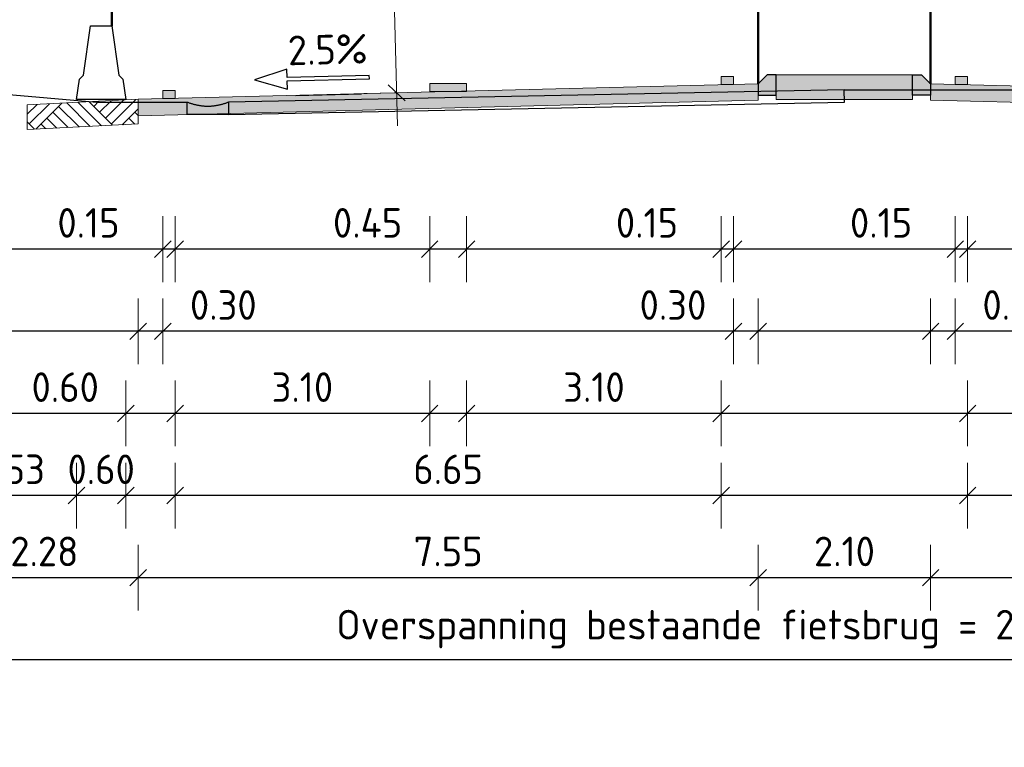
# Model space of a CAD drawing. Header units: metres. Extents: x 169741 to 171424, y 393147 to 407066.
# Tile 51 of 59: x 170750.51 to 170762.5, y 393426.6 to 393435.46. Entities that reach past the tile are written whole.
import ezdxf
from ezdxf.enums import TextEntityAlignment as Align

# ---------------------------------------------------------------- set-up
doc = ezdxf.new("R2010")
doc.units = ezdxf.units.M
doc.linetypes.add('NLCS-HIDDEN', pattern=[4, 2, -2])
doc.layers.get('0').update_dxf_attribs({"lineweight": 25})
doc.layers.get('Defpoints').update_dxf_attribs({"color": 211})
for name, color, linetype, lineweight in [('B-WE-KW-KUNSTWERK-S', 252, 'Continuous', 25), ('B-WE-VH-VERHARDING-GD', 252, 'Continuous', 25), ('N-WE-BV-GELEIDECONSTRUCTIE_GELEIDEBARRIER-SD-200', 210, 'Continuous', 25), ('N-WE-GR-MAAIVELD-A-200', 92, 'Continuous', 18), ('N-WE-GW-MAAIVELD-GD', 90, 'Continuous', 18), ('N-WE-VH-KANTOPSLUITING_TROTTOIRBAND_RWS-SD-200', 210, 'Continuous', 25), ('N-WE-VH-VERHARDING-GD', 7, 'Continuous', 18), ('N-WE-VH-VERHARDING-V-200', 253, 'Continuous', 18), ('N-WE-VH-VERKANTING-SD-200', 7, 'Continuous', 25), ('N-WE-VW-MARKERING-SD', 7, 'Continuous', 18), ('N-WE-VW-PVR-GD', 10, 'NLCS-HIDDEN', 50), ('X-XX-AL-M-200', 7, 'Continuous', 18)]:
    doc.layers.add(name, color=color, linetype=linetype, lineweight=lineweight)
doc.layers.add('X-XX-AL-HULPLIJN-GD', color=30, linetype='Continuous', lineweight=25, plot=False)
doc.styles.add('NLCS-ISO', font='NLCS-ISO.ttf')
doc.styles.add('NLCS-ISO-M200-T18', font='NLCS-ISO.ttf', dxfattribs={"height": 0.36})
doc.styles.get("Standard").update_dxf_attribs({"font": 'NLCS-ISO.ttf'})
doc.dimstyles.new('NLCS-M200-T18-SCHRAP_L2_H1', dxfattribs={"dimscale": 0.2, "dimtxt": 2.5, "dimasz": 1.008, "dimexe": 2, "dimexo": 2, "dimgap": 0.7, "dimtad": 1, "dimzin": 0, "dimdsep": 46, "dimtxsty": 'NLCS-ISO-M200-T18', "dimblk": 'OBLIQUE', "dimcen": 2.5, "dimdle": 2, "dimclrd": 256, "dimclre": 256, "dimclrt": 256, "dimadec": 1, "dimazin": 0, "dimtfac": 1, "dimtdec": 3, "dimtofl": 0, "dimtmove": 0, "dimatfit": 3, "dimldrblk": 'OBLIQUE', "dimfxl": 2, "dimfxlon": 1, "dimtfillclr": 256, "dimtolj": 1, "dimtzin": 0, "dimlwd": -1, "dimlwe": -1, "dimarcsym": 0})

# ---------------------------------------------------------------- blocks, each defined once
blk = doc.blocks.new('_Oblique')
at = {"color": 0, "linetype": 'ByBlock', "lineweight": -2}
blk.add_line((-0.5, -0.5), (0.5, 0.5), dxfattribs=at)
blk = doc.blocks.new('*D252')
at = {"layer": 'Defpoints', "color": 0, "transparency": 16777216}
for p in [(170762.051, 393434.665), (170770.838, 393434.542), (170770.838, 393429.662)]:
    blk.add_point(p, dxfattribs=at)
at = {"layer": 'X-XX-AL-M-200', "transparency": 16777216}
for p, q in [((170762.051, 393430.062), (170762.051, 393429.262)), ((170770.838, 393430.062), (170770.838, 393429.262)), ((170761.651, 393429.662), (170771.238, 393429.662))]:
    blk.add_line(p, q, dxfattribs=at)
at = {"layer": 'X-XX-AL-M-200', "transparency": 16777216, "xscale": 0.2016, "yscale": 0.2016, "zscale": 0.2016, "rotation": 180}
blk.add_blockref('_Oblique', (170762.051, 393429.662), dxfattribs=at)
at = {"layer": 'X-XX-AL-M-200', "transparency": 16777216, "xscale": 0.2016, "yscale": 0.2016, "zscale": 0.2016}
blk.add_blockref('_Oblique', (170770.838, 393429.662), dxfattribs=at)
at = {"layer": 'X-XX-AL-M-200', "transparency": 16777216, "insert": (170766.444, 393429.982), "char_height": 0.36, "attachment_point": 5, "style": 'NLCS-ISO-M200-T18'}
blk.add_mtext('\\A1;8.79', dxfattribs=at)
blk = doc.blocks.new('*D253')
at = {"layer": 'Defpoints', "color": 0, "transparency": 16777216}
for p in [(170761.601, 393434.675), (170771.317, 393434.432), (170771.317, 393428.662)]:
    blk.add_point(p, dxfattribs=at)
at = {"layer": 'X-XX-AL-M-200', "transparency": 16777216}
for p, q in [((170761.601, 393429.062), (170761.601, 393428.262)), ((170771.317, 393429.062), (170771.317, 393428.262)), ((170761.201, 393428.662), (170771.717, 393428.662))]:
    blk.add_line(p, q, dxfattribs=at)
at = {"layer": 'X-XX-AL-M-200', "transparency": 16777216, "xscale": 0.2016, "yscale": 0.2016, "zscale": 0.2016, "rotation": 180}
blk.add_blockref('_Oblique', (170761.601, 393428.662), dxfattribs=at)
at = {"layer": 'X-XX-AL-M-200', "transparency": 16777216, "xscale": 0.2016, "yscale": 0.2016, "zscale": 0.2016}
blk.add_blockref('_Oblique', (170771.317, 393428.662), dxfattribs=at)
at = {"layer": 'X-XX-AL-M-200', "transparency": 16777216, "insert": (170766.459, 393428.982), "char_height": 0.36, "attachment_point": 5, "style": 'NLCS-ISO-M200-T18'}
blk.add_mtext('\\A1;9.72', dxfattribs=at)
blk = doc.blocks.new('*D254')
at = {"layer": 'Defpoints', "color": 0, "transparency": 16777216}
for p in [(170761.601, 393434.675), (170761.901, 393434.667), (170761.901, 393431.662)]:
    blk.add_point(p, dxfattribs=at)
at = {"layer": 'X-XX-AL-M-200', "transparency": 16777216}
for p, q in [((170761.601, 393432.062), (170761.601, 393431.262)), ((170761.901, 393432.062), (170761.901, 393431.262)), ((170761.201, 393431.662), (170761.901, 393431.662)), ((170761.901, 393431.662), (170763.174, 393431.662))]:
    blk.add_line(p, q, dxfattribs=at)
at = {"layer": 'X-XX-AL-M-200', "transparency": 16777216, "xscale": 0.2016, "yscale": 0.2016, "zscale": 0.2016, "rotation": 180}
blk.add_blockref('_Oblique', (170761.601, 393431.662), dxfattribs=at)
at = {"layer": 'X-XX-AL-M-200', "transparency": 16777216, "xscale": 0.2016, "yscale": 0.2016, "zscale": 0.2016}
blk.add_blockref('_Oblique', (170761.901, 393431.662), dxfattribs=at)
at = {"layer": 'X-XX-AL-M-200', "transparency": 16777216, "insert": (170762.638, 393431.982), "char_height": 0.36, "attachment_point": 5, "style": 'NLCS-ISO-M200-T18'}
blk.add_mtext('\\A1;0.30', dxfattribs=at)
blk = doc.blocks.new('*D258')
at = {"layer": 'Defpoints', "color": 0, "transparency": 16777216}
for p in [(170744.248, 393439.072), (170773.568, 393439.072), (170773.568, 393427.662)]:
    blk.add_point(p, dxfattribs=at)
at = {"layer": 'X-XX-AL-M-200', "transparency": 16777216}
for p, q in [((170744.248, 393428.062), (170744.248, 393427.262)), ((170773.568, 393428.062), (170773.568, 393427.262)), ((170743.848, 393427.662), (170773.968, 393427.662))]:
    blk.add_line(p, q, dxfattribs=at)
at = {"layer": 'X-XX-AL-M-200', "transparency": 16777216, "xscale": 0.2016, "yscale": 0.2016, "zscale": 0.2016, "rotation": 180}
blk.add_blockref('_Oblique', (170744.248, 393427.662), dxfattribs=at)
at = {"layer": 'X-XX-AL-M-200', "transparency": 16777216, "xscale": 0.2016, "yscale": 0.2016, "zscale": 0.2016}
blk.add_blockref('_Oblique', (170773.568, 393427.662), dxfattribs=at)
at = {"layer": 'X-XX-AL-M-200', "transparency": 16777216, "insert": (170758.908, 393428.036), "char_height": 0.36, "attachment_point": 5, "style": 'NLCS-ISO-M200-T18'}
blk.add_mtext('\\A1;Overspanning bestaande fietsbrug = 29.32', dxfattribs=at)
blk = doc.blocks.new('*D259')
at = {"layer": 'Defpoints', "color": 0, "transparency": 16777216}
for p in [(170759.501, 393434.675), (170761.601, 393434.675), (170759.501, 393428.662)]:
    blk.add_point(p, dxfattribs=at)
at = {"layer": 'X-XX-AL-M-200', "transparency": 16777216}
for p, q in [((170759.501, 393429.062), (170759.501, 393428.262)), ((170761.601, 393429.062), (170761.601, 393428.262)), ((170762.001, 393428.662), (170759.101, 393428.662))]:
    blk.add_line(p, q, dxfattribs=at)
at = {"layer": 'X-XX-AL-M-200', "transparency": 16777216, "xscale": 0.2016, "yscale": 0.2016, "zscale": 0.2016, "rotation": 180}
blk.add_blockref('_Oblique', (170759.501, 393428.662), dxfattribs=at)
at = {"layer": 'X-XX-AL-M-200', "transparency": 16777216, "xscale": 0.2016, "yscale": 0.2016, "zscale": 0.2016}
blk.add_blockref('_Oblique', (170761.601, 393428.662), dxfattribs=at)
at = {"layer": 'X-XX-AL-M-200', "transparency": 16777216, "insert": (170760.551, 393428.982), "char_height": 0.36, "attachment_point": 5, "style": 'NLCS-ISO-M200-T18'}
blk.add_mtext('\\A1;2.10', dxfattribs=at)
blk = doc.blocks.new('markering_015')
blk.add_hatch(color=256).paths.add_polyline_path([(0.075, 0), (0.075, 0.02), (-0.075, 0.02), (-0.075, 0)])
blk.add_lwpolyline([(0.075, 0), (0.075, 0.02), (-0.075, 0.02), (-0.075, 0)], close=True)
blk = doc.blocks.new('*D260')
at = {"layer": 'Defpoints', "color": 0, "transparency": 16777216}
for p in [(170761.901, 393434.667), (170762.051, 393434.664), (170761.901, 393432.662)]:
    blk.add_point(p, dxfattribs=at)
at = {"layer": 'X-XX-AL-M-200', "transparency": 16777216}
for p, q in [((170761.901, 393433.062), (170761.901, 393432.262)), ((170762.051, 393433.062), (170762.051, 393432.262)), ((170761.901, 393432.662), (170760.497, 393432.662)), ((170762.051, 393432.662), (170762.252, 393432.662))]:
    blk.add_line(p, q, dxfattribs=at)
at = {"layer": 'X-XX-AL-M-200', "transparency": 16777216, "xscale": 0.2016, "yscale": 0.2016, "zscale": 0.2016}
blk.add_blockref('_Oblique', (170761.901, 393432.662), dxfattribs=at)
at = {"layer": 'X-XX-AL-M-200', "transparency": 16777216, "xscale": 0.2016, "yscale": 0.2016, "zscale": 0.2016, "rotation": 180}
blk.add_blockref('_Oblique', (170762.051, 393432.662), dxfattribs=at)
at = {"layer": 'X-XX-AL-M-200', "transparency": 16777216, "insert": (170760.997, 393432.982), "char_height": 0.36, "attachment_point": 5, "style": 'NLCS-ISO-M200-T18'}
blk.add_mtext('\\A1;0.15', dxfattribs=at)
blk = doc.blocks.new('*D261')
at = {"layer": 'Defpoints', "color": 0, "transparency": 16777216}
for p in [(170762.051, 393434.665), (170765.001, 393434.688), (170765.001, 393430.662)]:
    blk.add_point(p, dxfattribs=at)
at = {"layer": 'X-XX-AL-M-200', "transparency": 16777216}
for p, q in [((170762.051, 393431.062), (170762.051, 393430.262)), ((170765.001, 393431.062), (170765.001, 393430.262)), ((170761.651, 393430.662), (170765.401, 393430.662))]:
    blk.add_line(p, q, dxfattribs=at)
at = {"layer": 'X-XX-AL-M-200', "transparency": 16777216, "xscale": 0.2016, "yscale": 0.2016, "zscale": 0.2016, "rotation": 180}
blk.add_blockref('_Oblique', (170762.051, 393430.662), dxfattribs=at)
at = {"layer": 'X-XX-AL-M-200', "transparency": 16777216, "xscale": 0.2016, "yscale": 0.2016, "zscale": 0.2016}
blk.add_blockref('_Oblique', (170765.001, 393430.662), dxfattribs=at)
at = {"layer": 'X-XX-AL-M-200', "transparency": 16777216, "insert": (170763.526, 393430.982), "char_height": 0.36, "attachment_point": 5, "style": 'NLCS-ISO-M200-T18'}
blk.add_mtext('\\A1;2.95', dxfattribs=at)
blk = doc.blocks.new('*D191')
at = {"layer": 'Defpoints', "color": 0, "transparency": 16777216}
for p in [(170755.501, 393434.584), (170755.951, 393434.584), (170755.951, 393432.662)]:
    blk.add_point(p, dxfattribs=at)
at = {"layer": 'X-XX-AL-M-200', "transparency": 16777216}
for p, q in [((170755.501, 393433.062), (170755.501, 393432.262)), ((170755.951, 393433.062), (170755.951, 393432.262)), ((170755.501, 393432.662), (170754.191, 393432.662)), ((170755.951, 393432.662), (170755.101, 393432.662))]:
    blk.add_line(p, q, dxfattribs=at)
at = {"layer": 'X-XX-AL-M-200', "transparency": 16777216, "xscale": 0.2016, "yscale": 0.2016, "zscale": 0.2016, "rotation": 180}
blk.add_blockref('_Oblique', (170755.501, 393432.662), dxfattribs=at)
at = {"layer": 'X-XX-AL-M-200', "transparency": 16777216, "xscale": 0.2016, "yscale": 0.2016, "zscale": 0.2016}
blk.add_blockref('_Oblique', (170755.951, 393432.662), dxfattribs=at)
at = {"layer": 'X-XX-AL-M-200', "transparency": 16777216, "insert": (170754.745, 393432.982), "char_height": 0.36, "attachment_point": 5, "style": 'NLCS-ISO-M200-T18'}
blk.add_mtext('\\A1;0.45', dxfattribs=at)
blk = doc.blocks.new('*D192')
at = {"layer": 'Defpoints', "color": 0, "transparency": 16777216}
for p in [(170752.251, 393434.495), (170752.401, 393434.495), (170752.251, 393432.662)]:
    blk.add_point(p, dxfattribs=at)
at = {"layer": 'X-XX-AL-M-200', "transparency": 16777216}
for p, q in [((170752.251, 393433.062), (170752.251, 393432.262)), ((170752.401, 393433.062), (170752.401, 393432.262)), ((170752.251, 393432.662), (170750.847, 393432.662)), ((170752.401, 393432.662), (170752.602, 393432.662))]:
    blk.add_line(p, q, dxfattribs=at)
at = {"layer": 'X-XX-AL-M-200', "transparency": 16777216, "xscale": 0.2016, "yscale": 0.2016, "zscale": 0.2016}
blk.add_blockref('_Oblique', (170752.251, 393432.662), dxfattribs=at)
at = {"layer": 'X-XX-AL-M-200', "transparency": 16777216, "xscale": 0.2016, "yscale": 0.2016, "zscale": 0.2016, "rotation": 180}
blk.add_blockref('_Oblique', (170752.401, 393432.662), dxfattribs=at)
at = {"layer": 'X-XX-AL-M-200', "transparency": 16777216, "insert": (170751.347, 393432.982), "char_height": 0.36, "attachment_point": 5, "style": 'NLCS-ISO-M200-T18'}
blk.add_mtext('\\A1;0.15', dxfattribs=at)
blk = doc.blocks.new('*D193')
at = {"layer": 'Defpoints', "color": 0, "transparency": 16777216}
for p in [(170751.801, 393434.475), (170752.401, 393434.495), (170752.401, 393430.662)]:
    blk.add_point(p, dxfattribs=at)
at = {"layer": 'X-XX-AL-M-200', "transparency": 16777216}
for p, q in [((170751.801, 393431.062), (170751.801, 393430.262)), ((170752.401, 393431.062), (170752.401, 393430.262)), ((170751.801, 393430.662), (170750.527, 393430.662)), ((170752.401, 393430.662), (170751.401, 393430.662))]:
    blk.add_line(p, q, dxfattribs=at)
at = {"layer": 'X-XX-AL-M-200', "transparency": 16777216, "xscale": 0.2016, "yscale": 0.2016, "zscale": 0.2016, "rotation": 180}
blk.add_blockref('_Oblique', (170751.801, 393430.662), dxfattribs=at)
at = {"layer": 'X-XX-AL-M-200', "transparency": 16777216, "xscale": 0.2016, "yscale": 0.2016, "zscale": 0.2016}
blk.add_blockref('_Oblique', (170752.401, 393430.662), dxfattribs=at)
at = {"layer": 'X-XX-AL-M-200', "transparency": 16777216, "insert": (170751.063, 393430.982), "char_height": 0.36, "attachment_point": 5, "style": 'NLCS-ISO-M200-T18'}
blk.add_mtext('\\A1;0.60', dxfattribs=at)
blk = doc.blocks.new('*D194')
at = {"layer": 'Defpoints', "color": 0, "transparency": 16777216}
for p in [(170759.051, 393434.667), (170752.401, 393434.495), (170752.401, 393429.662)]:
    blk.add_point(p, dxfattribs=at)
at = {"layer": 'X-XX-AL-M-200', "transparency": 16777216}
for p, q in [((170752.401, 393430.062), (170752.401, 393429.262)), ((170759.051, 393430.062), (170759.051, 393429.262)), ((170759.451, 393429.662), (170752.001, 393429.662))]:
    blk.add_line(p, q, dxfattribs=at)
at = {"layer": 'X-XX-AL-M-200', "transparency": 16777216, "xscale": 0.2016, "yscale": 0.2016, "zscale": 0.2016, "rotation": 180}
blk.add_blockref('_Oblique', (170752.401, 393429.662), dxfattribs=at)
at = {"layer": 'X-XX-AL-M-200', "transparency": 16777216, "xscale": 0.2016, "yscale": 0.2016, "zscale": 0.2016}
blk.add_blockref('_Oblique', (170759.051, 393429.662), dxfattribs=at)
at = {"layer": 'X-XX-AL-M-200', "transparency": 16777216, "insert": (170755.726, 393429.982), "char_height": 0.36, "attachment_point": 5, "style": 'NLCS-ISO-M200-T18'}
blk.add_mtext('\\A1;6.65', dxfattribs=at)
blk = doc.blocks.new('*D195')
at = {"layer": 'Defpoints', "color": 0, "transparency": 16777216}
for p in [(170759.501, 393434.675), (170751.951, 393434.486), (170751.951, 393428.662)]:
    blk.add_point(p, dxfattribs=at)
at = {"layer": 'X-XX-AL-M-200', "transparency": 16777216}
for p, q in [((170751.951, 393429.062), (170751.951, 393428.262)), ((170759.501, 393429.062), (170759.501, 393428.262)), ((170759.901, 393428.662), (170751.551, 393428.662))]:
    blk.add_line(p, q, dxfattribs=at)
at = {"layer": 'X-XX-AL-M-200', "transparency": 16777216, "xscale": 0.2016, "yscale": 0.2016, "zscale": 0.2016, "rotation": 180}
blk.add_blockref('_Oblique', (170751.951, 393428.662), dxfattribs=at)
at = {"layer": 'X-XX-AL-M-200', "transparency": 16777216, "xscale": 0.2016, "yscale": 0.2016, "zscale": 0.2016}
blk.add_blockref('_Oblique', (170759.501, 393428.662), dxfattribs=at)
at = {"layer": 'X-XX-AL-M-200', "transparency": 16777216, "insert": (170755.726, 393428.982), "char_height": 0.36, "attachment_point": 5, "style": 'NLCS-ISO-M200-T18'}
blk.add_mtext('\\A1;7.55', dxfattribs=at)
blk = doc.blocks.new('*D196')
at = {"layer": 'Defpoints', "color": 0, "transparency": 16777216}
for p in [(170755.951, 393434.587), (170759.051, 393434.667), (170755.951, 393430.662)]:
    blk.add_point(p, dxfattribs=at)
at = {"layer": 'X-XX-AL-M-200', "transparency": 16777216}
for p, q in [((170755.951, 393431.062), (170755.951, 393430.262)), ((170759.051, 393431.062), (170759.051, 393430.262)), ((170759.451, 393430.662), (170755.551, 393430.662))]:
    blk.add_line(p, q, dxfattribs=at)
at = {"layer": 'X-XX-AL-M-200', "transparency": 16777216, "xscale": 0.2016, "yscale": 0.2016, "zscale": 0.2016, "rotation": 180}
blk.add_blockref('_Oblique', (170755.951, 393430.662), dxfattribs=at)
at = {"layer": 'X-XX-AL-M-200', "transparency": 16777216, "xscale": 0.2016, "yscale": 0.2016, "zscale": 0.2016}
blk.add_blockref('_Oblique', (170759.051, 393430.662), dxfattribs=at)
at = {"layer": 'X-XX-AL-M-200', "transparency": 16777216, "insert": (170757.501, 393430.982), "char_height": 0.36, "attachment_point": 5, "style": 'NLCS-ISO-M200-T18'}
blk.add_mtext('\\A1;3.10', dxfattribs=at)
blk = doc.blocks.new('*D197')
at = {"layer": 'Defpoints', "color": 0, "transparency": 16777216}
for p in [(170755.501, 393434.584), (170752.401, 393434.495), (170752.401, 393430.662)]:
    blk.add_point(p, dxfattribs=at)
at = {"layer": 'X-XX-AL-M-200', "transparency": 16777216}
for p, q in [((170752.401, 393431.062), (170752.401, 393430.262)), ((170755.501, 393431.062), (170755.501, 393430.262)), ((170755.901, 393430.662), (170752.001, 393430.662))]:
    blk.add_line(p, q, dxfattribs=at)
at = {"layer": 'X-XX-AL-M-200', "transparency": 16777216, "xscale": 0.2016, "yscale": 0.2016, "zscale": 0.2016, "rotation": 180}
blk.add_blockref('_Oblique', (170752.401, 393430.662), dxfattribs=at)
at = {"layer": 'X-XX-AL-M-200', "transparency": 16777216, "xscale": 0.2016, "yscale": 0.2016, "zscale": 0.2016}
blk.add_blockref('_Oblique', (170755.501, 393430.662), dxfattribs=at)
at = {"layer": 'X-XX-AL-M-200', "transparency": 16777216, "insert": (170753.951, 393430.982), "char_height": 0.36, "attachment_point": 5, "style": 'NLCS-ISO-M200-T18'}
blk.add_mtext('\\A1;3.10', dxfattribs=at)
blk = doc.blocks.new('*D198')
at = {"layer": 'Defpoints', "color": 0, "transparency": 16777216}
for p in [(170751.951, 393434.486), (170752.251, 393434.495), (170751.951, 393431.662)]:
    blk.add_point(p, dxfattribs=at)
at = {"layer": 'X-XX-AL-M-200', "transparency": 16777216}
for p, q in [((170751.951, 393432.062), (170751.951, 393431.262)), ((170752.251, 393432.062), (170752.251, 393431.262)), ((170751.951, 393431.662), (170752.651, 393431.662)), ((170752.251, 393431.662), (170753.524, 393431.662))]:
    blk.add_line(p, q, dxfattribs=at)
at = {"layer": 'X-XX-AL-M-200', "transparency": 16777216, "xscale": 0.2016, "yscale": 0.2016, "zscale": 0.2016, "rotation": 180}
blk.add_blockref('_Oblique', (170751.951, 393431.662), dxfattribs=at)
at = {"layer": 'X-XX-AL-M-200', "transparency": 16777216, "xscale": 0.2016, "yscale": 0.2016, "zscale": 0.2016}
blk.add_blockref('_Oblique', (170752.251, 393431.662), dxfattribs=at)
at = {"layer": 'X-XX-AL-M-200', "transparency": 16777216, "insert": (170752.988, 393431.982), "char_height": 0.36, "attachment_point": 5, "style": 'NLCS-ISO-M200-T18'}
blk.add_mtext('\\A1;0.30', dxfattribs=at)
blk = doc.blocks.new('*U71')
at = {"flags": 128}
blk.add_lwpolyline([(-2.5, 1.1), (2.5, 1.1), (2.5, 1.6), (4.5, 1), (2.5, 0.4), (2.5, 0.9), (-2.5, 0.9)], close=True, dxfattribs=at)
at = {"layer": 'Defpoints', "flags": 128}
blk.add_lwpolyline([(2, 0), (-2, 0)], dxfattribs=at)
at = {"style": 'NLCS-ISO'}
blk.add_attdef('HELLING', text='', height=1.8, dxfattribs=at).set_placement((0, 1.3), align=Align.BOTTOM_CENTER)
blk = doc.blocks.new('SBV-GC_GLB_AB_STEPBARRIER_030-D')
at = {"flags": 128}
blk.add_lwpolyline([(0, 0.9), (-0.129, 0.9), (-0.214, 0.3), (-0.264, 0.25), (-0.3, 0), (0, 0), (0.3, 0), (0.264, 0.25), (0.214, 0.3), (0.129, 0.9)], close=True, dxfattribs=at)
at = {"flags": 1}
for tag, p in [('LEFTPOINT', (-0.3, 0)), ('RIGHTPOINT', (0.3, 0))]:
    blk.add_attdef(tag, p, '', height=0.025, dxfattribs=at)
blk = doc.blocks.new('N-SVH-KANTOPSLUITING_RWS_110 220X250-D')
h = blk.add_hatch(color=8)
h.dxf.hatch_style = 1
h.paths.add_polyline_path([(0, 0), (-0.11, 0), (-0.22, -0.11), (-0.22, -0.25), (0, -0.25)])
at = {"flags": 128}
blk.add_lwpolyline([(-0.22, -0.25), (0, -0.25), (0, 0), (-0.11, 0), (-0.22, -0.11)], close=True, dxfattribs=at)
blk = doc.blocks.new('markering_045')
blk.add_hatch(color=256).paths.add_polyline_path([(0.225, 0), (0.225, 0.02), (-0.225, 0.02), (-0.225, 0)])
blk.add_lwpolyline([(0.225, 0), (0.225, 0.02), (-0.225, 0.02), (-0.225, 0)], close=True)
blk = doc.blocks.new('*D200')
at = {"layer": 'Defpoints', "color": 0, "transparency": 16777216}
for p in [(170759.051, 393434.667), (170759.201, 393434.664), (170759.051, 393432.662)]:
    blk.add_point(p, dxfattribs=at)
at = {"layer": 'X-XX-AL-M-200', "transparency": 16777216}
for p, q in [((170759.051, 393433.062), (170759.051, 393432.262)), ((170759.201, 393433.062), (170759.201, 393432.262)), ((170759.051, 393432.662), (170757.647, 393432.662)), ((170759.201, 393432.662), (170759.402, 393432.662))]:
    blk.add_line(p, q, dxfattribs=at)
at = {"layer": 'X-XX-AL-M-200', "transparency": 16777216, "xscale": 0.2016, "yscale": 0.2016, "zscale": 0.2016}
blk.add_blockref('_Oblique', (170759.051, 393432.662), dxfattribs=at)
at = {"layer": 'X-XX-AL-M-200', "transparency": 16777216, "xscale": 0.2016, "yscale": 0.2016, "zscale": 0.2016, "rotation": 180}
blk.add_blockref('_Oblique', (170759.201, 393432.662), dxfattribs=at)
at = {"layer": 'X-XX-AL-M-200', "transparency": 16777216, "insert": (170758.147, 393432.982), "char_height": 0.36, "attachment_point": 5, "style": 'NLCS-ISO-M200-T18'}
blk.add_mtext('\\A1;0.15', dxfattribs=at)
blk = doc.blocks.new('*D201')
at = {"layer": 'Defpoints', "color": 0, "transparency": 16777216}
for p in [(170759.201, 393434.665), (170759.501, 393434.675), (170759.501, 393431.662)]:
    blk.add_point(p, dxfattribs=at)
at = {"layer": 'X-XX-AL-M-200', "transparency": 16777216}
for p, q in [((170759.201, 393432.062), (170759.201, 393431.262)), ((170759.501, 393432.062), (170759.501, 393431.262)), ((170759.201, 393431.662), (170757.927, 393431.662)), ((170759.501, 393431.662), (170758.801, 393431.662))]:
    blk.add_line(p, q, dxfattribs=at)
at = {"layer": 'X-XX-AL-M-200', "transparency": 16777216, "xscale": 0.2016, "yscale": 0.2016, "zscale": 0.2016, "rotation": 180}
blk.add_blockref('_Oblique', (170759.201, 393431.662), dxfattribs=at)
at = {"layer": 'X-XX-AL-M-200', "transparency": 16777216, "xscale": 0.2016, "yscale": 0.2016, "zscale": 0.2016}
blk.add_blockref('_Oblique', (170759.501, 393431.662), dxfattribs=at)
at = {"layer": 'X-XX-AL-M-200', "transparency": 16777216, "insert": (170758.463, 393431.982), "char_height": 0.36, "attachment_point": 5, "style": 'NLCS-ISO-M200-T18'}
blk.add_mtext('\\A1;0.30', dxfattribs=at)
blk = doc.blocks.new('*D203')
at = {"layer": 'Defpoints', "color": 0, "transparency": 16777216}
for p in [(170754.983, 393439.163), (170755.092, 393439.166), (170755.207, 393434.568)]:
    blk.add_point(p, dxfattribs=at)
at = {"layer": 'X-XX-AL-M-200', "transparency": 16777216}
for p, q in [((170755.108, 393434.165), (170754.973, 393439.563)), ((170754.983, 393439.163), (170754.583, 393439.153)), ((170755.098, 393434.565), (170754.698, 393434.555))]:
    blk.add_line(p, q, dxfattribs=at)
at = {"layer": 'X-XX-AL-M-200', "transparency": 16777216, "xscale": 0.2016, "yscale": 0.2016, "zscale": 0.2016}
for p, rotation in [((170754.983, 393439.163), 91.43209618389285), ((170755.098, 393434.565), 271.4320961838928)]:
    blk.add_blockref('_Oblique', p, dxfattribs=dict(at, rotation=rotation))
at = {"layer": 'X-XX-AL-M-200', "transparency": 16777216, "insert": (170755.36, 393436.872), "char_height": 0.36, "attachment_point": 5, "rotation": 271.4321, "style": 'NLCS-ISO-M200-T18'}
blk.add_mtext('\\A1;4.60', dxfattribs=at)
blk = doc.blocks.new('*D205')
at = {"layer": 'Defpoints', "color": 0, "transparency": 16777216}
for p in [(170749.668, 393434.603), (170751.201, 393434.482), (170751.201, 393429.662)]:
    blk.add_point(p, dxfattribs=at)
at = {"layer": 'X-XX-AL-M-200', "transparency": 16777216}
for p, q in [((170749.668, 393430.062), (170749.668, 393429.262)), ((170751.201, 393430.062), (170751.201, 393429.262)), ((170749.268, 393429.662), (170751.601, 393429.662))]:
    blk.add_line(p, q, dxfattribs=at)
at = {"layer": 'X-XX-AL-M-200', "transparency": 16777216, "xscale": 0.2016, "yscale": 0.2016, "zscale": 0.2016, "rotation": 180}
blk.add_blockref('_Oblique', (170749.668, 393429.662), dxfattribs=at)
at = {"layer": 'X-XX-AL-M-200', "transparency": 16777216, "xscale": 0.2016, "yscale": 0.2016, "zscale": 0.2016}
blk.add_blockref('_Oblique', (170751.201, 393429.662), dxfattribs=at)
at = {"layer": 'X-XX-AL-M-200', "transparency": 16777216, "insert": (170750.434, 393429.982), "char_height": 0.36, "attachment_point": 5, "style": 'NLCS-ISO-M200-T18'}
blk.add_mtext('\\A1;1.53', dxfattribs=at)
blk = doc.blocks.new('*D206')
at = {"layer": 'Defpoints', "color": 0, "transparency": 16777216}
for p in [(170751.201, 393434.482), (170751.801, 393434.482), (170751.201, 393429.662)]:
    blk.add_point(p, dxfattribs=at)
at = {"layer": 'X-XX-AL-M-200', "transparency": 16777216}
for p, q in [((170751.201, 393430.062), (170751.201, 393429.262)), ((170751.801, 393430.062), (170751.801, 393429.262)), ((170752.201, 393429.662), (170750.801, 393429.662))]:
    blk.add_line(p, q, dxfattribs=at)
at = {"layer": 'X-XX-AL-M-200', "transparency": 16777216, "xscale": 0.2016, "yscale": 0.2016, "zscale": 0.2016, "rotation": 180}
blk.add_blockref('_Oblique', (170751.201, 393429.662), dxfattribs=at)
at = {"layer": 'X-XX-AL-M-200', "transparency": 16777216, "xscale": 0.2016, "yscale": 0.2016, "zscale": 0.2016}
blk.add_blockref('_Oblique', (170751.801, 393429.662), dxfattribs=at)
at = {"layer": 'X-XX-AL-M-200', "transparency": 16777216, "insert": (170751.501, 393429.982), "char_height": 0.36, "attachment_point": 5, "style": 'NLCS-ISO-M200-T18'}
blk.add_mtext('\\A1;0.60', dxfattribs=at)
blk = doc.blocks.new('*D207')
at = {"layer": 'Defpoints', "color": 0, "transparency": 16777216}
for p in [(170749.668, 393434.603), (170751.951, 393434.486), (170749.668, 393428.662)]:
    blk.add_point(p, dxfattribs=at)
at = {"layer": 'X-XX-AL-M-200', "transparency": 16777216}
for p, q in [((170749.668, 393429.062), (170749.668, 393428.262)), ((170751.951, 393429.062), (170751.951, 393428.262)), ((170752.351, 393428.662), (170749.268, 393428.662))]:
    blk.add_line(p, q, dxfattribs=at)
at = {"layer": 'X-XX-AL-M-200', "transparency": 16777216, "xscale": 0.2016, "yscale": 0.2016, "zscale": 0.2016, "rotation": 180}
blk.add_blockref('_Oblique', (170749.668, 393428.662), dxfattribs=at)
at = {"layer": 'X-XX-AL-M-200', "transparency": 16777216, "xscale": 0.2016, "yscale": 0.2016, "zscale": 0.2016}
blk.add_blockref('_Oblique', (170751.951, 393428.662), dxfattribs=at)
at = {"layer": 'X-XX-AL-M-200', "transparency": 16777216, "insert": (170750.809, 393428.982), "char_height": 0.36, "attachment_point": 5, "style": 'NLCS-ISO-M200-T18'}
blk.add_mtext('\\A1;2.28', dxfattribs=at)
blk = doc.blocks.new('Bestaande fietsbrug Uden')
at = {"layer": 'B-WE-VH-VERHARDING-GD', "color": 0}
for p, q in [((15.317, 0.15), (13.217, 0.15)), ((15.314, 0), (15.317, 0.15)), ((15.317, 0.15), (22.815, 0)), ((26.197, 0.15), (24.415, 0)), ((22.812, -0.15), (15.314, 0)), ((22.815, 0), (22.812, -0.15)), ((24.415, 0), (23.315, 0)), ((22.815, 0), (22.812, -0.15)), ((22.823, -0.003), (22.815, 0)), ((22.831, -0.006), (22.823, -0.003)), ((22.839, -0.009), (22.831, -0.006)), ((22.847, -0.012), (22.839, -0.009)), ((22.854, -0.014), (22.847, -0.012)), ((22.862, -0.017), (22.854, -0.014)), ((22.87, -0.019), (22.862, -0.017)), ((22.878, -0.022), (22.87, -0.019)), ((22.886, -0.024), (22.878, -0.022)), ((22.893, -0.026), (22.886, -0.024)), ((22.901, -0.028), (22.893, -0.026)), ((22.909, -0.03), (22.901, -0.028)), ((22.917, -0.032), (22.909, -0.03)), ((22.925, -0.034), (22.917, -0.032)), ((22.932, -0.036), (22.925, -0.034)), ((22.94, -0.037), (22.932, -0.036)), ((22.948, -0.039), (22.94, -0.037)), ((22.956, -0.04), (22.948, -0.039)), ((22.964, -0.042), (22.956, -0.04)), ((22.972, -0.043), (22.964, -0.042)), ((22.979, -0.044), (22.972, -0.043)), ((22.987, -0.045), (22.979, -0.044)), ((22.995, -0.046), (22.987, -0.045)), ((23.003, -0.047), (22.995, -0.046)), ((23.011, -0.048), (23.003, -0.047)), ((23.018, -0.048), (23.011, -0.048)), ((23.026, -0.049), (23.018, -0.048)), ((23.034, -0.049), (23.026, -0.049)), ((23.042, -0.049), (23.034, -0.049)), ((23.05, -0.05), (23.042, -0.049)), ((23.057, -0.05), (23.05, -0.05)), ((23.065, -0.05), (23.057, -0.05)), ((23.073, -0.05), (23.065, -0.05)), ((23.081, -0.05), (23.073, -0.05)), ((23.089, -0.049), (23.081, -0.05)), ((23.097, -0.049), (23.089, -0.049)), ((23.104, -0.049), (23.097, -0.049)), ((23.112, -0.048), (23.104, -0.049)), ((23.12, -0.048), (23.112, -0.048)), ((23.128, -0.047), (23.12, -0.048)), ((23.136, -0.046), (23.128, -0.047)), ((23.143, -0.045), (23.136, -0.046)), ((23.151, -0.044), (23.143, -0.045)), ((23.159, -0.043), (23.151, -0.044)), ((23.167, -0.042), (23.159, -0.043)), ((23.175, -0.04), (23.167, -0.042)), ((23.182, -0.039), (23.175, -0.04)), ((23.19, -0.037), (23.182, -0.039)), ((23.198, -0.036), (23.19, -0.037)), ((23.206, -0.034), (23.198, -0.036)), ((23.214, -0.032), (23.206, -0.034)), ((23.222, -0.03), (23.214, -0.032)), ((23.229, -0.028), (23.222, -0.03)), ((23.237, -0.026), (23.229, -0.028)), ((23.245, -0.024), (23.237, -0.026)), ((23.253, -0.022), (23.245, -0.024)), ((23.261, -0.019), (23.253, -0.022)), ((23.268, -0.017), (23.261, -0.019)), ((23.276, -0.014), (23.268, -0.017)), ((23.284, -0.012), (23.276, -0.014)), ((23.292, -0.009), (23.284, -0.012)), ((23.3, -0.006), (23.292, -0.009)), ((23.307, -0.003), (23.3, -0.006)), ((23.315, 0), (23.307, -0.003)), ((23.315, -0.15), (23.315, 0)), ((22.812, -0.15), (23.315, -0.15))]:
    blk.add_line(p, q, dxfattribs=at)

msp = doc.modelspace()

# ---------------------------------------------------------------- hatches: boundary and pattern name
at = {"layer": 'N-WE-GR-MAAIVELD-A-200'}
h = msp.add_hatch(dxfattribs=at)
h.set_pattern_fill('AGR-MAAIVELD-SO', color=256, scale=0.1, pattern_type=2)
h.set_pattern_definition([(45, (-93.357, -0.0075), (-0.5000001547, 0.5000001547), []), (45, (-93.42846, 0.0639), (0, 1.0000003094), [0.707107, -0.707107]), (45, (-93.4999, 0.13536), (0, 1.0000003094), [0.707107, -0.707107]), (45, (-93.5723, 0.2078), (0, 1.0000003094), [0.707107, -0.707107]), (45, (-93.64275, 0.2782), (0, 1.0000003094), [0.707107, -0.707107]), (45, (-93.7142, 0.34964), (0, 1.0000003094), [0.707107, -0.707107]), (45, (-93.7856, 0.4211), (0, 1.0000003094), [0.707107, -0.707107]), (315, (-93.357, -0.0075), (0.5000001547, 0.5000001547), []), (315, (-93.2856, 0.0639), (1.0000003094, -3e-16), [0.707107, -0.707107]), (315, (-93.2142, 0.13536), (1.0000003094, -3e-16), [0.707107, -0.707107]), (315, (-93.14175, 0.2078), (1.0000003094, -3e-16), [0.707107, -0.707107]), (315, (-93.0713, 0.2782), (1.0000003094, -3e-16), [0.707107, -0.707107]), (315, (-92.9999, 0.34964), (1.0000003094, -3e-16), [0.707107, -0.707107]), (315, (-92.92846, 0.4211), (1.0000003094, -3e-16), [0.707107, -0.707107])])
h.paths.add_polyline_path([(170751.951, 393434.186), (170751.951, 393434.486), (170750.601, 393434.419), (170750.601, 393434.119)])
at = {"layer": 'N-WE-VH-VERHARDING-V-200'}
h = msp.add_hatch(color=256, dxfattribs=at)
h.dxf.hatch_style = 1
h.paths.add_polyline_path([(170761.381, 393434.785), (170761.381, 393434.485), (170759.721, 393434.485), (170759.721, 393434.785)])
for points in [[(170759.501, 393434.675), (170751.951, 393434.486), (170751.951, 393434.286), (170759.501, 393434.475)], [(170761.601, 393434.675), (170771.317, 393434.432), (170771.317, 393434.232), (170761.601, 393434.475)]]:
    msp.add_hatch(color=256, dxfattribs=at).paths.add_polyline_path(points)

# ---------------------------------------------------------------- linework, layer by layer
at = {"layer": 'N-WE-GW-MAAIVELD-GD', "flags": 128}
msp.add_lwpolyline([(170751.951, 393434.186), (170751.951, 393434.486), (170750.601, 393434.419), (170750.601, 393434.119)], close=True, dxfattribs=at)
at = {"layer": 'N-WE-VH-VERHARDING-GD', "flags": 128}
for points in [[(170761.381, 393434.785), (170761.381, 393434.485), (170759.721, 393434.485), (170759.721, 393434.785)], [(170759.501, 393434.675), (170751.951, 393434.486), (170751.951, 393434.486), (170751.951, 393434.286), (170751.951, 393434.286), (170759.501, 393434.475)], [(170761.601, 393434.675), (170771.317, 393434.432), (170771.317, 393434.232), (170771.317, 393434.232), (170761.601, 393434.475)]]:
    msp.add_lwpolyline(points, close=True, dxfattribs=at)
at = {"layer": 'N-WE-VW-PVR-GD', "flags": 128}
for points in [[(170759.501, 393434.675), (170759.501, 393439.276), (170751.63, 393439.08), (170751.63, 393435.375)], [(170761.601, 393434.675), (170761.601, 393439.276), (170773.319, 393438.976), (170773.319, 393434.339)]]:
    msp.add_lwpolyline(points, dxfattribs=at)
at = {"layer": 'X-XX-AL-HULPLIJN-GD', "flags": 128}
for points in [[(170792.657, 393432.662), (170729.636, 393432.662)], [(170792.657, 393431.662), (170729.636, 393431.662)], [(170792.657, 393430.662), (170729.636, 393430.662)], [(170792.657, 393429.662), (170729.636, 393429.662)], [(170792.657, 393428.662), (170729.636, 393428.662)], [(170792.657, 393427.662), (170729.636, 393427.662)]]:
    msp.add_lwpolyline(points, dxfattribs=at)

# ---------------------------------------------------------------- block references
at = {"layer": 'B-WE-KW-KUNSTWERK-S', "xscale": -1}
msp.add_blockref('Bestaande fietsbrug Uden', (170775.865, 393434.453), dxfattribs=at)
at = {"layer": 'N-WE-BV-GELEIDECONSTRUCTIE_GELEIDEBARRIER-SD-200', "xscale": -1}
msp.add_blockref('SBV-GC_GLB_AB_STEPBARRIER_030-D', (170751.501, 393434.482), dxfattribs=at)
at = {"layer": 'N-WE-VH-KANTOPSLUITING_TROTTOIRBAND_RWS-SD-200'}
msp.add_blockref('N-SVH-KANTOPSLUITING_RWS_110 220X250-D', (170759.721, 393434.785), dxfattribs=at)
at = {"layer": 'N-WE-VH-KANTOPSLUITING_TROTTOIRBAND_RWS-SD-200', "xscale": -1}
msp.add_blockref('N-SVH-KANTOPSLUITING_RWS_110 220X250-D', (170761.381, 393434.785), dxfattribs=at)
at = {"layer": 'N-WE-VH-VERKANTING-SD-200'}
ref = msp.add_blockref('*U71', (170754.271, 393434.544), dxfattribs=dict(at, xscale=-0.2, yscale=0.2, zscale=0.2, rotation=1.432096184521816))
ref.add_attrib('HELLING', '2.5%', dxfattribs={"layer": '0', "height": 0.36, "rotation": 1.4321, "style": 'NLCS-ISO'}).set_placement((170754.265, 393434.804), align=Align.BOTTOM_CENTER)
at = {"layer": 'N-WE-VW-MARKERING-SD', "xscale": -1, "yscale": 5}
for name, p in [('markering_015', (170759.126, 393434.665)), ('markering_015', (170761.976, 393434.665)), ('markering_015', (170752.326, 393434.495)), ('markering_045', (170755.726, 393434.58))]:
    msp.add_blockref(name, p, dxfattribs=at)

# ---------------------------------------------------------------- dimensions: what is measured, and where the dimension line sits
at = {"layer": 'X-XX-AL-M-200'}
dim = msp.add_aligned_dim(p1=(170755.207, 393434.568), p2=(170755.092, 393439.166), distance=0.11, dimstyle='NLCS-M200-T18-SCHRAP_L2_H1', dxfattribs=at)
dim.commit()
dim.dimension.update_dxf_attribs({"geometry": '*D203', "text_midpoint": (170755.36, 393436.872)})
dim = msp.add_linear_dim(base=(170773.568, 393427.662), p1=(170744.248, 393439.072), p2=(170773.568, 393439.072), angle=180, text='Overspanning bestaande fietsbrug = <>', dimstyle='NLCS-M200-T18-SCHRAP_L2_H1', dxfattribs=at)
dim.commit()
dim.dimension.update_dxf_attribs({"geometry": '*D258', "text_midpoint": (170758.908, 393428.036)})
for base, p1, p2, picture, middle in [((170751.201, 393429.662), (170749.668, 393434.603), (170751.201, 393434.482), '*D205', (170750.434, 393429.982)), ((170749.668, 393428.662), (170751.951, 393434.486), (170749.668, 393434.603), '*D207', (170750.809, 393428.982)), ((170759.051, 393432.662), (170759.201, 393434.664), (170759.051, 393434.667), '*D200', (170758.147, 393432.982)), ((170759.501, 393428.662), (170761.601, 393434.675), (170759.501, 393434.675), '*D259', (170760.551, 393428.982)), ((170761.901, 393432.662), (170762.051, 393434.664), (170761.901, 393434.667), '*D260', (170760.997, 393432.982)), ((170771.317, 393428.662), (170761.601, 393434.675), (170771.317, 393434.432), '*D253', (170766.459, 393428.982)), ((170765.001, 393430.662), (170762.051, 393434.665), (170765.001, 393434.688), '*D261', (170763.526, 393430.982)), ((170770.838, 393429.662), (170762.051, 393434.665), (170770.838, 393434.542), '*D252', (170766.444, 393429.982))]:
    dim = msp.add_linear_dim(base=base, p1=p1, p2=p2, angle=180, dimstyle='NLCS-M200-T18-SCHRAP_L2_H1', dxfattribs=at)
    dim.commit()
    dim.dimension.update_dxf_attribs({"geometry": picture, "text_midpoint": middle})
for base, p1, p2, picture, middle in [((170751.951, 393428.662), (170759.501, 393434.675), (170751.951, 393434.486), '*D195', (170755.726, 393428.982)), ((170752.401, 393429.662), (170759.051, 393434.667), (170752.401, 393434.495), '*D194', (170755.726, 393429.982)), ((170752.401, 393430.662), (170755.501, 393434.584), (170752.401, 393434.495), '*D197', (170753.951, 393430.982)), ((170755.951, 393430.662), (170759.051, 393434.667), (170755.951, 393434.587), '*D196', (170757.501, 393430.982)), ((170752.251, 393432.662), (170752.401, 393434.495), (170752.251, 393434.495), '*D192', (170751.347, 393432.982))]:
    dim = msp.add_linear_dim(base=base, p1=p1, p2=p2, dimstyle='NLCS-M200-T18-SCHRAP_L2_H1', dxfattribs=at)
    dim.commit()
    dim.dimension.update_dxf_attribs({"geometry": picture, "text_midpoint": middle})
for base, p1, p2, picture, middle in [((170755.951, 393432.662), (170755.501, 393434.584), (170755.951, 393434.584), '*D191', (170754.745, 393432.662)), ((170752.401, 393430.662), (170751.801, 393434.475), (170752.401, 393434.495), '*D193', (170751.063, 393430.662)), ((170751.951, 393431.662), (170752.251, 393434.495), (170751.951, 393434.486), '*D198', (170752.988, 393431.662))]:
    dim = msp.add_linear_dim(base=base, p1=p1, p2=p2, dimstyle='NLCS-M200-T18-SCHRAP_L2_H1', dxfattribs=at)
    dim.commit()
    dim.dimension.update_dxf_attribs({"geometry": picture, "text_midpoint": middle, "dimtype": 160})
for base, p1, p2, picture, middle in [((170759.501, 393431.662), (170759.201, 393434.665), (170759.501, 393434.675), '*D201', (170758.463, 393431.662)), ((170761.901, 393431.662), (170761.601, 393434.675), (170761.901, 393434.667), '*D254', (170762.638, 393431.662)), ((170751.201, 393429.662), (170751.801, 393434.482), (170751.201, 393434.482), '*D206', (170751.501, 393429.662))]:
    dim = msp.add_linear_dim(base=base, p1=p1, p2=p2, angle=180, dimstyle='NLCS-M200-T18-SCHRAP_L2_H1', dxfattribs=at)
    dim.commit()
    dim.dimension.update_dxf_attribs({"geometry": picture, "text_midpoint": middle, "dimtype": 160})

doc.saveas('drawing.dxf')
